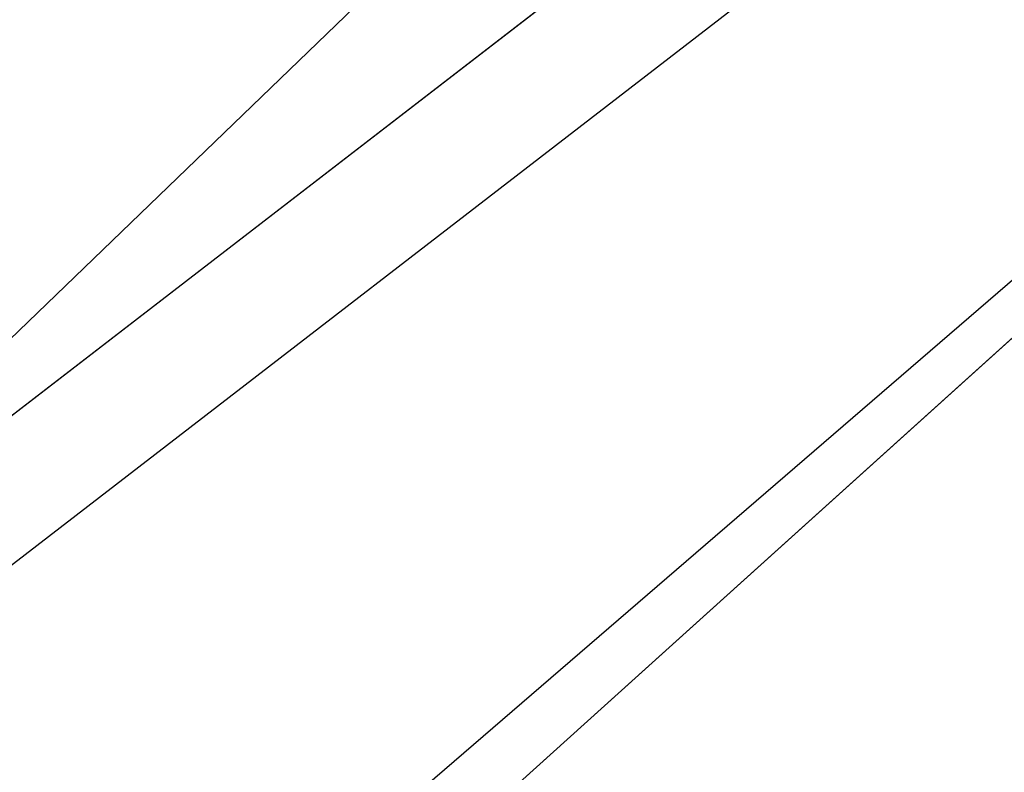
# Model space of a CAD drawing. Extents: x 3.8 to 27.2, y -11.7 to 11.7.
# Tile 56 of 58: x 6.76209 to 6.77166, y -7.32254 to -7.31523. Entities that reach past the tile are written whole.
import ezdxf

# ---------------------------------------------------------------- set-up
doc = ezdxf.new("R2010")
doc.units = 0
doc.header["$MEASUREMENT"] = 0
doc.layers.get('0').update_dxf_attribs({"linetype": 'CONTINUOUS'})

# ---------------------------------------------------------------- blocks, each defined once
blk = doc.blocks.new('LUXORA_ZWIS_MA_Y_STL')
at = {"color": 0}
for p, q in [((6.8231928, -7.2718991, 4.2614503), (6.7580834, -7.3221059, 4.2614503)), ((6.8231928, -7.2718991, 4.2614503), (6.7580834, -7.3221059, 4.2614503)), ((6.7632144, -7.3260078, 4.2649063), (6.8231928, -7.2718991, 4.2614503)), ((6.7632144, -7.3260078, 4.2649063), (6.8231928, -7.2718991, 4.2614503)), ((6.8238939, -7.2728086, 4.2128625), (6.7333408, -7.3426362, 4.2128625)), ((6.8238939, -7.2728086, 4.2128625), (6.7333408, -7.3426362, 4.2128625)), ((6.8238939, -7.2728086, 4.2128625), (6.7351039, -7.3493321, 4.2097044)), ((6.8238939, -7.2728086, 4.2128625), (6.7351039, -7.3493321, 4.2097044))]:
    blk.add_line(p, q, dxfattribs=at)
mesh = blk.add_polyface(dxfattribs=at)
corners = [(6.8176239, -7.2646776, 4.2506532), (6.7387366, -7.3216488, 4.2368551), (6.8157569, -7.2622567, 4.2368551), (6.7475723, -7.3186961, 4.2506532)]
mesh.append_faces([[corners[k] for k in face] for face in [(0, 1, 2), (1, 0, 3)]], dxfattribs={"vtx0": -1, "color": 0})
mesh = blk.add_polyface(dxfattribs=at)
corners = [(6.8176239, -7.2646776, 4.2506532), (6.7580834, -7.3221059, 4.2614503), (6.7475723, -7.3186961, 4.2506532), (6.8231928, -7.2718991, 4.2614503)]
mesh.append_faces([[corners[k] for k in face] for face in [(0, 1, 2), (1, 0, 3)]], dxfattribs={"vtx0": -1, "color": 0})
mesh = blk.add_polyface(dxfattribs=at)
corners = [(6.8231928, -7.2718991, 4.2614503), (6.7678617, -7.3310984, 4.2667728), (6.7632144, -7.3260078, 4.2649063)]
mesh.append_faces([[corners[k] for k in face] for face in [(0, 1, 2)]], dxfattribs={"color": 0})
mesh = blk.add_polyface(dxfattribs=at)
corners = [(6.8311875, -7.2822667, 4.2667728), (6.7678617, -7.3310984, 4.2667728), (6.8231928, -7.2718991, 4.2614503)]
mesh.append_faces([[corners[k] for k in face] for face in [(0, 1, 2)]], dxfattribs={"color": 0})
mesh = blk.add_polyface(dxfattribs=at)
corners = [(6.8311875, -7.2822667, 4.2667728), (6.7717551, -7.337083, 4.2669407), (6.7678617, -7.3310984, 4.2667728)]
mesh.append_faces([[corners[k] for k in face] for face in [(0, 1, 2)]], dxfattribs={"color": 0})
mesh = blk.add_polyface(dxfattribs=at)
corners = [(6.7741628, -7.3675898, 4.2452946), (6.8513873, -7.3084625, 4.2311658), (6.7669678, -7.3735599, 4.2311658), (6.8511831, -7.3081976, 4.2452946)]
mesh.append_faces([[corners[k] for k in face] for face in [(0, 1, 2), (1, 0, 3)]], dxfattribs={"vtx0": -1, "color": 0})

msp = doc.modelspace()

# ---------------------------------------------------------------- block references
at = {"color": 0}
msp.add_blockref('LUXORA_ZWIS_MA_Y_STL', (0, 0), dxfattribs=at)

doc.saveas('drawing.dxf')
